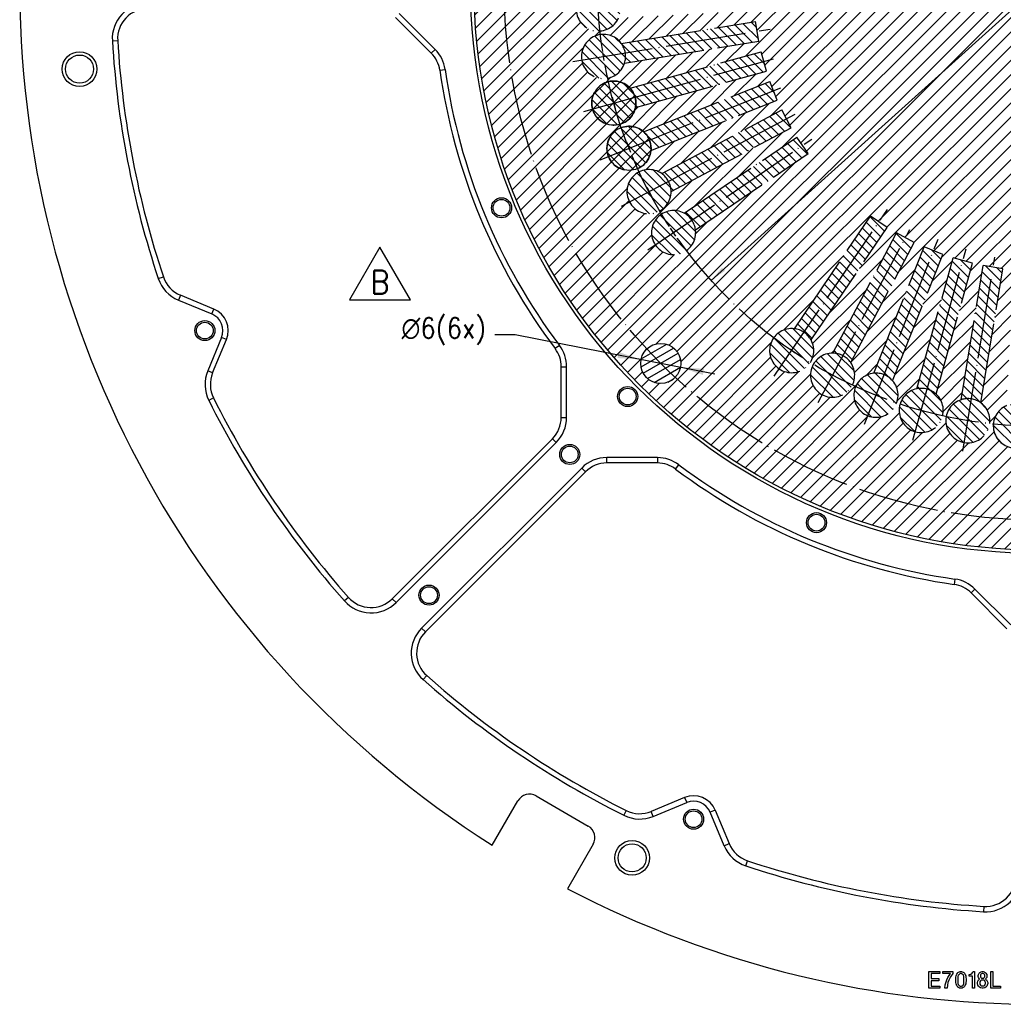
# Model space of a CAD drawing. Header units: inches. Extents: x -343 to 520, y -275 to 283.
# Tile 36 of 42: x 88 to 235, y -45 to 102. Entities that reach past the tile are written whole.
import ezdxf

# ---------------------------------------------------------------- set-up
doc = ezdxf.new("R2010")
doc.units = ezdxf.units.IN
doc.linetypes.add('DOT_CENTER', pattern=[14, 12, -1, 0, -1])
doc.layers.add('1', color=7, linetype='Continuous')
doc.styles.add('CONVERTER_11', font='txt.shx', dxfattribs={"width": 0.9})
doc.styles.add('CONVERTER_12', font='txt.shx', dxfattribs={"width": 0.63})
pattern_1 = [(135, (0, 0), (-0.7071068, -0.7071068), [])]

# ---------------------------------------------------------------- blocks, each defined once
blk = doc.blocks.new('*D162')
at = {"layer": '1', "color": 3, "linetype": 'Continuous'}
for p, q in [((161.64, 54.73), (158.64, 54.73)), ((191.53, 48.83), (161.64, 54.73))]:
    blk.add_line(p, q, dxfattribs=at)
at = {"layer": '1', "color": 3}
for points in [[(176.97, 51.24), (177.14, 52.14), (180.49, 51.01)], [(189.9, 49.63), (189.72, 48.72), (186.37, 49.85)]]:
    blk.add_solid(points, dxfattribs=at)
at = {"layer": '1', "color": 3, "insert": (144.68, 53.23), "char_height": 3, "attachment_point": 7, "rotation": 0.0001, "line_spacing_factor": 0.60024, "style": 'CONVERTER_11'}
blk.add_mtext('\\C3;{\\Fgdt;n}\\C3;6\\C3;(6x)', dxfattribs=at)
blk = doc.blocks.new('*D163')
at = {"layer": '1', "color": 3, "linetype": 'Continuous'}
for p, q in [((221.2, 124.61), (181.61, 161.68)), ((298.39, 52.32), (225.86, 120.24))]:
    blk.add_line(p, q, dxfattribs=at)
at = {"layer": '1', "color": 3}
for points in [[(184.48, 159.63), (183.85, 158.95), (181.61, 161.68)], [(295.52, 54.37), (296.15, 55.05), (298.39, 52.32)]]:
    blk.add_solid(points, dxfattribs=at)
at = {"layer": '1', "color": 3, "insert": (219.72, 120.92), "char_height": 3, "attachment_point": 7, "rotation": 0.0001, "line_spacing_factor": 0.60024, "style": 'CONVERTER_11'}
blk.add_mtext('\\C3;{\\Fgdt;n}\\C3;160', dxfattribs=at)
blk = doc.blocks.new('probecard_stiffener_1__3', base_point=(87.6, -45.4))
at = {"layer": '1', "linetype": 'Continuous'}
h = blk.add_hatch(dxfattribs=at)
h.set_pattern_fill('_USER', color=1, scale=1.5, angle=45, pattern_type=0)
h.set_pattern_definition([(45, (0, 0), (-1.06066, 1.06066), [])])
edge = h.paths.add_edge_path()
edge.add_arc((240, 107), 84.5, 0, 360)
h.paths.add_polyline_path([(218.581, 120.623), (228.481, 120.623), (228.481, 124.223), (218.581, 124.223)], flags=16)
h.paths.add_polyline_path([(212.72, 172.265), (223.324, 175.744), (221.865, 180.19), (211.261, 176.712)], flags=16)
h.paths.add_polyline_path([(252.329, 175.074), (259.962, 178.893), (258.19, 182.435), (250.557, 178.615)], flags=16)
edge = h.paths.add_edge_path(flags=16)
edge.add_arc((240, 27), 3, 0, 360)
edge = h.paths.add_edge_path(flags=16)
edge.add_arc((183.431, 50.431), 3, 0, 360)
edge = h.paths.add_edge_path(flags=16)
edge.add_arc((160, 107), 3, 0, 360)
edge = h.paths.add_edge_path(flags=16)
edge.add_arc((178.677, 82.597), 3.3, 0, 360)
edge = h.paths.add_edge_path(flags=16)
edge.add_arc((176.4, 89.362), 3.3, 0, 360)
edge = h.paths.add_edge_path(flags=16)
edge.add_arc((320, 107), 3, 0, 360)
edge = h.paths.add_edge_path(flags=16)
edge.add_arc((240, 187), 3, 0, 360)
edge = h.paths.add_edge_path(flags=16)
edge.add_arc((296.569, 163.569), 3, 0, 360)
edge = h.paths.add_edge_path(flags=16)
edge.add_line((203.775, 129.715), (205.457, 132.199))
edge.add_line((205.457, 132.199), (188.623, 143.596))
edge.add_arc((185.348, 144.002), 3.3, 352.93569, 658.86431)
edge.add_line((186.941, 141.112), (203.775, 129.715))
edge = h.paths.add_edge_path(flags=16)
edge.add_line((201.534, 125.669), (202.938, 128.321))
edge.add_line((202.938, 128.321), (184.971, 137.834))
edge.add_arc((181.671, 137.883), 3.3, 359.13569, 665.06431)
edge.add_line((183.567, 135.182), (201.534, 125.669))
edge = h.paths.add_edge_path(flags=16)
edge.add_line((199.743, 121.406), (200.852, 124.193))
edge.add_line((200.852, 124.193), (181.963, 131.71))
edge.add_arc((178.677, 131.403), 3.3, 5.33569, 311.26431)
edge.add_line((180.854, 128.923), (199.743, 121.406))
edge = h.paths.add_edge_path(flags=16)
edge.add_line((198.422, 116.974), (199.224, 119.865))
edge.add_line((199.224, 119.865), (179.634, 125.298))
edge.add_arc((176.4, 124.638), 3.3, 11.53569, 317.46431)
edge.add_line((178.832, 122.407), (198.422, 116.974))
edge = h.paths.add_edge_path(flags=16)
edge.add_line((197.588, 112.425), (198.073, 115.386))
edge.add_line((198.073, 115.386), (178.011, 118.671))
edge.add_arc((174.868, 117.666), 3.3, 17.73569, 323.66431)
edge.add_line((177.526, 115.711), (197.588, 112.425))
edge = h.paths.add_edge_path(flags=16)
edge.add_line((197.25, 107.813), (197.413, 110.809))
edge.add_line((197.413, 110.809), (177.113, 111.908))
edge.add_arc((174.097, 110.569), 3.3, 23.93569, 329.86431)
edge.add_line((176.951, 108.912), (197.25, 107.813))
edge = h.paths.add_edge_path(flags=16)
edge.add_line((197.413, 103.191), (197.25, 106.187))
edge.add_line((197.25, 106.187), (176.951, 105.088))
edge.add_arc((174.097, 103.431), 3.3, 30.13569, 336.06431)
edge.add_line((177.113, 102.092), (197.413, 103.191))
edge = h.paths.add_edge_path(flags=16)
edge.add_line((198.073, 98.614), (197.588, 101.575))
edge.add_line((197.588, 101.575), (177.526, 98.289))
edge.add_arc((174.868, 96.334), 3.3, 36.33569, 342.26431)
edge.add_line((178.011, 95.329), (198.073, 98.614))
edge = h.paths.add_edge_path(flags=16)
edge.add_line((199.224, 94.135), (198.422, 97.026))
edge.add_line((198.422, 97.026), (178.832, 91.593))
edge.add_arc((176.4, 89.362), 3.3, 42.53569, 348.46431)
edge.add_line((179.634, 88.702), (199.224, 94.135))
edge = h.paths.add_edge_path(flags=16)
edge.add_line((200.852, 89.807), (199.743, 92.594))
edge.add_line((199.743, 92.594), (180.854, 85.077))
edge.add_arc((178.677, 82.597), 3.3, 48.73569, 354.66431)
edge.add_line((181.963, 82.29), (200.852, 89.807))
edge = h.paths.add_edge_path(flags=16)
edge.add_line((202.938, 85.679), (201.534, 88.331))
edge.add_line((201.534, 88.331), (183.567, 78.818))
edge.add_arc((181.671, 76.117), 3.3, 54.93569, 360.86431)
edge.add_line((184.971, 76.166), (202.938, 85.679))
edge = h.paths.add_edge_path(flags=16)
edge.add_line((205.457, 81.801), (203.775, 84.285))
edge.add_line((203.775, 84.285), (186.941, 72.888))
edge.add_arc((185.348, 69.998), 3.3, 61.13569, 367.06431)
edge.add_line((188.623, 70.404), (205.457, 81.801))
edge = h.paths.add_edge_path(flags=16)
edge.add_line((217.285, 70.775), (214.801, 72.457))
edge.add_line((214.801, 72.457), (203.404, 55.623))
edge.add_arc((202.998, 52.348), 3.3, 82.93569, 388.86431)
edge.add_line((205.888, 53.941), (217.285, 70.775))
edge = h.paths.add_edge_path(flags=16)
edge.add_line((221.331, 68.534), (218.679, 69.938))
edge.add_line((218.679, 69.938), (209.166, 51.971))
edge.add_arc((209.117, 48.671), 3.3, 89.13569, 395.06431)
edge.add_line((211.818, 50.567), (221.331, 68.534))
edge = h.paths.add_edge_path(flags=16)
edge.add_line((214.801, 141.543), (217.285, 143.225))
edge.add_line((217.285, 143.225), (205.888, 160.059))
edge.add_arc((202.998, 161.652), 3.3, 331.13569, 637.06431)
edge.add_line((203.404, 158.377), (214.801, 141.543))
edge = h.paths.add_edge_path(flags=16)
edge.add_line((218.679, 144.062), (221.331, 145.466))
edge.add_line((221.331, 145.466), (211.818, 163.433))
edge.add_arc((209.117, 165.329), 3.3, 324.93569, 630.86431)
edge.add_line((209.166, 162.029), (218.679, 144.062))
edge = h.paths.add_edge_path(flags=16)
edge.add_line((222.807, 146.148), (225.594, 147.257))
edge.add_line((225.594, 147.257), (218.077, 166.146))
edge.add_arc((215.597, 168.323), 3.3, 318.73569, 624.66431)
edge.add_line((215.29, 165.037), (222.807, 146.148))
edge = h.paths.add_edge_path(flags=16)
edge.add_line((227.135, 147.776), (230.026, 148.578))
edge.add_line((230.026, 148.578), (224.593, 168.168))
edge.add_arc((222.362, 170.6), 3.3, 312.53569, 618.46431)
edge.add_line((221.702, 167.366), (227.135, 147.776))
edge = h.paths.add_edge_path(flags=16)
edge.add_line((231.614, 148.927), (234.575, 149.412))
edge.add_line((234.575, 149.412), (231.289, 169.474))
edge.add_arc((229.334, 172.132), 3.3, 306.33569, 612.26431)
edge.add_line((228.329, 168.989), (231.614, 148.927))
edge = h.paths.add_edge_path(flags=16)
edge.add_line((236.191, 149.587), (235.092, 169.887))
edge.add_arc((236.431, 172.903), 3.3, -59.86431, 246.06431, ccw=False)
edge.add_line((238.088, 170.049), (239.187, 149.75))
edge.add_line((239.187, 149.75), (236.191, 149.587))
edge = h.paths.add_edge_path(flags=16)
edge.add_line((243.025, 125.864), (242.525, 125.891))
edge.add_line((242.525, 125.891), (243.809, 149.587))
edge.add_line((243.809, 149.587), (244.908, 169.887))
edge.add_arc((243.569, 172.903), 3.3, 293.93569, 599.86431)
edge.add_line((241.912, 170.049), (240.813, 149.75))
edge.add_line((240.813, 149.75), (239.53, 126.053))
edge.add_line((239.53, 126.053), (239.03, 126.08))
edge.add_line((239.03, 126.08), (238.76, 121.088))
edge.add_line((238.76, 121.088), (239.704, 120.035))
edge.add_line((239.704, 120.035), (241.702, 119.927))
edge.add_line((241.702, 119.927), (242.754, 120.871))
edge.add_line((242.754, 120.871), (243.025, 125.864))
edge = h.paths.add_edge_path(flags=16)
edge.add_arc((250.666, 172.132), 3.3, 287.73569, 593.66431)
edge.add_line((248.711, 169.474), (245.425, 149.412))
edge.add_line((245.425, 149.412), (248.386, 148.927))
edge.add_line((248.386, 148.927), (251.671, 168.989))
edge = h.paths.add_edge_path(flags=16)
edge.add_arc((257.638, 170.6), 3.3, 281.53569, 587.46431)
edge.add_line((255.407, 168.168), (249.974, 148.578))
edge.add_line((249.974, 148.578), (252.865, 147.776))
edge.add_line((252.865, 147.776), (258.298, 167.366))
edge = h.paths.add_edge_path(flags=16)
edge.add_arc((264.403, 168.323), 3.3, 275.33569, 581.26431)
edge.add_line((261.923, 166.146), (254.406, 147.257))
edge.add_line((254.406, 147.257), (257.193, 146.148))
edge.add_line((257.193, 146.148), (264.71, 165.037))
edge = h.paths.add_edge_path(flags=16)
edge.add_arc((270.883, 165.329), 3.3, 269.13569, 575.06431)
edge.add_line((268.182, 163.433), (258.669, 145.466))
edge.add_line((258.669, 145.466), (261.321, 144.062))
edge.add_line((261.321, 144.062), (270.834, 162.029))
edge = h.paths.add_edge_path(flags=16)
edge.add_arc((277.002, 161.652), 3.3, 262.93569, 568.86431)
edge.add_line((274.112, 160.059), (262.715, 143.225))
edge.add_line((262.715, 143.225), (265.199, 141.543))
edge.add_line((265.199, 141.543), (276.596, 158.377))
edge = h.paths.add_edge_path(flags=16)
edge.add_line((225.594, 66.743), (222.807, 67.852))
edge.add_line((222.807, 67.852), (215.29, 48.963))
edge.add_arc((215.597, 45.677), 3.3, 95.33569, 401.26431)
edge.add_line((218.077, 47.854), (225.594, 66.743))
edge = h.paths.add_edge_path(flags=16)
edge.add_line((224.593, 45.832), (230.026, 65.422))
edge.add_line((230.026, 65.422), (227.135, 66.224))
edge.add_line((227.135, 66.224), (221.702, 46.634))
edge.add_arc((222.362, 43.4), 3.3, 101.53569, 407.46431)
edge = h.paths.add_edge_path(flags=16)
edge.add_line((231.289, 44.526), (234.575, 64.588))
edge.add_line((234.575, 64.588), (231.614, 65.073))
edge.add_line((231.614, 65.073), (228.329, 45.011))
edge.add_arc((229.334, 41.868), 3.3, 107.73569, 413.66431)
edge = h.paths.add_edge_path(flags=16)
edge.add_line((238.088, 43.951), (239.187, 64.25))
edge.add_line((239.187, 64.25), (236.191, 64.413))
edge.add_line((236.191, 64.413), (235.092, 44.113))
edge.add_arc((236.431, 41.097), 3.3, 113.93569, 419.86431)
edge = h.paths.add_edge_path(flags=16)
edge.add_line((244.908, 44.113), (243.809, 64.413))
edge.add_line((243.809, 64.413), (240.813, 64.25))
edge.add_line((240.813, 64.25), (241.912, 43.951))
edge.add_arc((243.569, 41.097), 3.3, 120.13569, 426.06431)
edge = h.paths.add_edge_path(flags=16)
edge.add_line((251.671, 45.011), (248.386, 65.073))
edge.add_line((248.386, 65.073), (245.425, 64.588))
edge.add_line((245.425, 64.588), (248.711, 44.526))
edge.add_arc((250.666, 41.868), 3.3, 126.33569, 432.26431)
edge = h.paths.add_edge_path(flags=16)
edge.add_line((258.298, 46.634), (252.865, 66.224))
edge.add_line((252.865, 66.224), (249.974, 65.422))
edge.add_line((249.974, 65.422), (255.407, 45.832))
edge.add_arc((257.638, 43.4), 3.3, 132.53569, 438.46431)
edge = h.paths.add_edge_path(flags=16)
edge.add_arc((264.403, 45.677), 3.3, 138.73569, 444.66431)
edge.add_line((264.71, 48.963), (257.193, 67.852))
edge.add_line((257.193, 67.852), (254.406, 66.743))
edge.add_line((254.406, 66.743), (261.923, 47.854))
edge = h.paths.add_edge_path(flags=16)
edge.add_arc((270.883, 48.671), 3.3, 144.93569, 450.86431)
edge.add_line((270.834, 51.971), (261.321, 69.938))
edge.add_line((261.321, 69.938), (258.669, 68.534))
edge.add_line((258.669, 68.534), (268.182, 50.567))
edge = h.paths.add_edge_path(flags=16)
edge.add_arc((277.002, 52.348), 3.3, 151.13569, 457.06431)
edge.add_line((276.596, 55.623), (265.199, 72.457))
edge.add_line((265.199, 72.457), (262.715, 70.775))
edge.add_line((262.715, 70.775), (274.112, 53.941))
edge = h.paths.add_edge_path(flags=16)
edge.add_arc((294.652, 69.998), 3.3, 172.93569, 478.86431)
edge.add_line((293.059, 72.888), (276.225, 84.285))
edge.add_line((276.225, 84.285), (274.543, 81.801))
edge.add_line((274.543, 81.801), (291.377, 70.404))
edge = h.paths.add_edge_path(flags=16)
edge.add_arc((298.329, 76.117), 3.3, 179.13569, 485.06431)
edge.add_line((296.433, 78.818), (278.466, 88.331))
edge.add_line((278.466, 88.331), (277.062, 85.679))
edge.add_line((277.062, 85.679), (295.029, 76.166))
edge = h.paths.add_edge_path(flags=16)
edge.add_arc((301.323, 82.597), 3.3, 185.33569, 491.26431)
edge.add_line((299.146, 85.077), (280.257, 92.594))
edge.add_line((280.257, 92.594), (279.148, 89.807))
edge.add_line((279.148, 89.807), (298.037, 82.29))
edge = h.paths.add_edge_path(flags=16)
edge.add_arc((303.6, 89.362), 3.3, 191.53569, 497.46431)
edge.add_line((301.168, 91.593), (281.578, 97.026))
edge.add_line((281.578, 97.026), (280.776, 94.135))
edge.add_line((280.776, 94.135), (300.366, 88.702))
edge = h.paths.add_edge_path(flags=16)
edge.add_arc((305.132, 96.334), 3.3, 197.73569, 503.66431)
edge.add_line((302.474, 98.289), (282.412, 101.575))
edge.add_line((282.412, 101.575), (281.927, 98.614))
edge.add_line((281.927, 98.614), (301.989, 95.329))
edge = h.paths.add_edge_path(flags=16)
edge.add_arc((305.903, 103.431), 3.3, 203.93569, 509.86431)
edge.add_line((303.049, 105.088), (282.75, 106.187))
edge.add_line((282.75, 106.187), (282.587, 103.191))
edge.add_line((282.587, 103.191), (302.887, 102.092))
edge = h.paths.add_edge_path(flags=16)
edge.add_arc((305.903, 110.569), 3.3, 210.13569, 516.06431)
edge.add_line((302.887, 111.908), (282.587, 110.809))
edge.add_line((282.587, 110.809), (282.75, 107.813))
edge.add_line((282.75, 107.813), (303.049, 108.912))
edge = h.paths.add_edge_path(flags=16)
edge.add_arc((305.132, 117.666), 3.3, 216.33569, 522.26431)
edge.add_line((301.989, 118.671), (281.927, 115.386))
edge.add_line((281.927, 115.386), (282.412, 112.425))
edge.add_line((282.412, 112.425), (302.474, 115.711))
edge = h.paths.add_edge_path(flags=16)
edge.add_arc((303.6, 124.638), 3.3, 222.53569, 528.46431)
edge.add_line((300.366, 125.298), (280.776, 119.865))
edge.add_line((280.776, 119.865), (281.578, 116.974))
edge.add_line((281.578, 116.974), (301.168, 122.407))
edge = h.paths.add_edge_path(flags=16)
edge.add_arc((301.323, 131.403), 3.3, 228.73569, 534.66431)
edge.add_line((298.037, 131.71), (279.148, 124.193))
edge.add_line((279.148, 124.193), (280.257, 121.406))
edge.add_line((280.257, 121.406), (299.146, 128.923))
edge = h.paths.add_edge_path(flags=16)
edge.add_arc((298.329, 137.883), 3.3, 234.93569, 540.86431)
edge.add_line((295.029, 137.834), (277.062, 128.321))
edge.add_line((277.062, 128.321), (278.466, 125.669))
edge.add_line((278.466, 125.669), (296.433, 135.182))
edge = h.paths.add_edge_path(flags=16)
edge.add_arc((294.652, 144.002), 3.3, 241.13569, 547.06431)
edge.add_line((291.377, 143.596), (274.543, 132.199))
edge.add_line((274.543, 132.199), (276.225, 129.715))
edge.add_line((276.225, 129.715), (293.059, 141.112))
h = blk.add_hatch(dxfattribs=at)
h.set_pattern_fill('_USER', color=1, angle=135, pattern_type=0)
h.set_pattern_definition(pattern_1)
edge = h.paths.add_edge_path()
edge.add_arc((174.097, 103.431), 3.3, 336.06431, 390.13569)
edge.add_arc((174.097, 103.431), 3.3, 30.13569, 336.06431)
h = blk.add_hatch(dxfattribs=at)
h.set_pattern_fill('_USER', color=1, angle=135, pattern_type=0)
h.set_pattern_definition(pattern_1)
edge = h.paths.add_edge_path()
edge.add_arc((174.868, 96.334), 3.3, -17.73569, 36.33569, ccw=False)
edge.add_line((178.011, 95.329), (198.073, 98.614))
edge.add_line((198.073, 98.614), (197.588, 101.575))
edge.add_line((197.588, 101.575), (177.526, 98.289))
h = blk.add_hatch(dxfattribs=at)
h.set_pattern_fill('_USER', color=1, angle=135, pattern_type=0)
h.set_pattern_definition(pattern_1)
edge = h.paths.add_edge_path()
edge.add_arc((174.868, 96.334), 3.3, 342.26431, 396.33569)
edge.add_arc((174.868, 96.334), 3.3, 36.33569, 342.26431)
h = blk.add_hatch(dxfattribs=at)
h.set_pattern_fill('_USER', color=1, angle=135, pattern_type=0)
h.set_pattern_definition(pattern_1)
edge = h.paths.add_edge_path()
edge.add_arc((176.4, 89.362), 3.3, -11.53569, 42.53569, ccw=False)
edge.add_line((179.634, 88.702), (199.224, 94.135))
edge.add_line((199.224, 94.135), (198.422, 97.026))
edge.add_line((198.422, 97.026), (178.832, 91.593))
h = blk.add_hatch(dxfattribs=at)
h.set_pattern_fill('_USER', color=1, angle=135, pattern_type=0)
h.set_pattern_definition(pattern_1)
edge = h.paths.add_edge_path()
edge.add_arc((176.4, 89.362), 3.3, 348.46431, 402.53569)
edge.add_arc((176.4, 89.362), 3.3, 42.53569, 348.46431)
h = blk.add_hatch(dxfattribs=at)
h.set_pattern_fill('_USER', color=1, angle=135, pattern_type=0)
h.set_pattern_definition(pattern_1)
edge = h.paths.add_edge_path()
edge.add_arc((178.677, 82.597), 3.3, -5.33569, 48.73569, ccw=False)
edge.add_line((181.963, 82.29), (200.852, 89.807))
edge.add_line((200.852, 89.807), (199.743, 92.594))
edge.add_line((199.743, 92.594), (180.854, 85.077))
h = blk.add_hatch(dxfattribs=at)
h.set_pattern_fill('_USER', color=1, angle=135, pattern_type=0)
h.set_pattern_definition(pattern_1)
edge = h.paths.add_edge_path()
edge.add_arc((181.671, 76.117), 3.3, 0.86431, 54.93569, ccw=False)
edge.add_line((184.971, 76.166), (202.938, 85.679))
edge.add_line((202.938, 85.679), (201.534, 88.331))
edge.add_line((201.534, 88.331), (183.567, 78.818))
h = blk.add_hatch(dxfattribs=at)
h.set_pattern_fill('_USER', color=1, angle=135, pattern_type=0)
h.set_pattern_definition(pattern_1)
edge = h.paths.add_edge_path()
edge.add_arc((178.677, 82.597), 3.3, 354.66431, 408.73569)
edge.add_arc((178.677, 82.597), 3.3, 48.73569, 354.66431)
h = blk.add_hatch(dxfattribs=at)
h.set_pattern_fill('_USER', color=1, angle=135, pattern_type=0)
h.set_pattern_definition(pattern_1)
edge = h.paths.add_edge_path()
edge.add_arc((185.348, 69.998), 3.3, 7.06431, 61.13569, ccw=False)
edge.add_line((188.623, 70.404), (205.457, 81.801))
edge.add_line((205.457, 81.801), (203.775, 84.285))
edge.add_line((203.775, 84.285), (186.941, 72.888))
h = blk.add_hatch(dxfattribs=at)
h.set_pattern_fill('_USER', color=1, angle=135, pattern_type=0)
h.set_pattern_definition(pattern_1)
edge = h.paths.add_edge_path()
edge.add_arc((181.671, 76.117), 3.3, 0.86431, 54.93569)
edge.add_arc((181.671, 76.117), 3.3, 54.93569, 360.86431)
h = blk.add_hatch(dxfattribs=at)
h.set_pattern_fill('_USER', color=1, angle=135, pattern_type=0)
h.set_pattern_definition(pattern_1)
edge = h.paths.add_edge_path()
edge.add_arc((181.671, 76.117), 3.3, 0.86431, 54.93569)
edge.add_arc((181.671, 76.117), 3.3, 54.93569, 360.86431)
h = blk.add_hatch(dxfattribs=at)
h.set_pattern_fill('_USER', color=1, angle=135, pattern_type=0)
h.set_pattern_definition(pattern_1)
edge = h.paths.add_edge_path()
edge.add_arc((181.671, 76.117), 3.3, 0.86431, 54.93569)
edge.add_arc((181.671, 76.117), 3.3, 54.93569, 360.86431)
h = blk.add_hatch(dxfattribs=at)
h.set_pattern_fill('_USER', color=1, angle=135, pattern_type=0)
h.set_pattern_definition(pattern_1)
edge = h.paths.add_edge_path()
edge.add_arc((185.348, 69.998), 3.3, 7.06431, 61.13569)
edge.add_arc((185.348, 69.998), 3.3, 61.13569, 367.06431)
h = blk.add_hatch(dxfattribs=at)
h.set_pattern_fill('_USER', color=1, angle=135, pattern_type=0)
h.set_pattern_definition(pattern_1)
edge = h.paths.add_edge_path()
edge.add_arc((202.998, 52.348), 3.3, 28.86431, 82.93569, ccw=False)
edge.add_line((205.888, 53.941), (217.285, 70.775))
edge.add_line((217.285, 70.775), (214.801, 72.457))
edge.add_line((214.801, 72.457), (203.404, 55.623))
h = blk.add_hatch(dxfattribs=at)
h.set_pattern_fill('_USER', color=1, angle=135, pattern_type=0)
h.set_pattern_definition(pattern_1)
edge = h.paths.add_edge_path()
edge.add_arc((209.117, 48.671), 3.3, 35.06431, 89.13569, ccw=False)
edge.add_line((211.818, 50.567), (221.331, 68.534))
edge.add_line((221.331, 68.534), (218.679, 69.938))
edge.add_line((218.679, 69.938), (209.166, 51.971))
h = blk.add_hatch(dxfattribs=at)
h.set_pattern_fill('_USER', color=1, angle=135, pattern_type=0)
h.set_pattern_definition(pattern_1)
edge = h.paths.add_edge_path()
edge.add_arc((215.597, 45.677), 3.3, 41.26431, 95.33569, ccw=False)
edge.add_line((218.077, 47.854), (225.594, 66.743))
edge.add_line((225.594, 66.743), (222.807, 67.852))
edge.add_line((222.807, 67.852), (215.29, 48.963))
h = blk.add_hatch(dxfattribs=at)
h.set_pattern_fill('_USER', color=1, angle=135, pattern_type=0)
h.set_pattern_definition(pattern_1)
edge = h.paths.add_edge_path()
edge.add_arc((222.362, 43.4), 3.3, 47.46431, 101.53569, ccw=False)
edge.add_line((224.593, 45.832), (230.026, 65.422))
edge.add_line((230.026, 65.422), (227.135, 66.224))
edge.add_line((227.135, 66.224), (221.702, 46.634))
h = blk.add_hatch(dxfattribs=at)
h.set_pattern_fill('_USER', color=1, angle=135, pattern_type=0)
h.set_pattern_definition(pattern_1)
edge = h.paths.add_edge_path()
edge.add_arc((229.334, 41.868), 3.3, 53.66431, 107.73569, ccw=False)
edge.add_line((231.289, 44.526), (234.575, 64.588))
edge.add_line((234.575, 64.588), (231.614, 65.073))
edge.add_line((231.614, 65.073), (228.329, 45.011))
h = blk.add_hatch(dxfattribs=at)
h.set_pattern_fill('_USER', color=1, angle=135, pattern_type=0)
h.set_pattern_definition(pattern_1)
edge = h.paths.add_edge_path()
edge.add_arc((202.998, 52.348), 3.3, 82.93569, 388.86431)
edge.add_arc((202.998, 52.348), 3.3, 28.86431, 82.93569)
h = blk.add_hatch(dxfattribs=at)
h.set_pattern_fill('_USER', color=1, angle=30, pattern_type=0)
h.set_pattern_definition([(30, (0, 0), (-0.5, 0.8660254), [])])
edge = h.paths.add_edge_path()
edge.add_arc((183.431, 50.431), 3, 0, 360)
edge = h.paths.add_edge_path(flags=16)
edge.add_arc((183.431, 50.431), 0.05, 0, 360)
h = blk.add_hatch(dxfattribs=at)
h.set_pattern_fill('_USER', color=1, angle=135, pattern_type=0)
h.set_pattern_definition(pattern_1)
edge = h.paths.add_edge_path()
edge.add_arc((209.117, 48.671), 3.3, 89.13569, 395.06431)
edge.add_arc((209.117, 48.671), 3.3, 35.06431, 89.13569)
h = blk.add_hatch(dxfattribs=at)
h.set_pattern_fill('_USER', color=1, angle=135, pattern_type=0)
h.set_pattern_definition(pattern_1)
edge = h.paths.add_edge_path()
edge.add_arc((215.597, 45.677), 3.3, 95.33569, 401.26431)
edge.add_arc((215.597, 45.677), 3.3, 41.26431, 95.33569)
h = blk.add_hatch(dxfattribs=at)
h.set_pattern_fill('_USER', color=1, angle=135, pattern_type=0)
h.set_pattern_definition(pattern_1)
edge = h.paths.add_edge_path()
edge.add_arc((222.362, 43.4), 3.3, 101.53569, 407.46431)
edge.add_arc((222.362, 43.4), 3.3, 47.46431, 101.53569)
h = blk.add_hatch(dxfattribs=at)
h.set_pattern_fill('_USER', color=1, angle=135, pattern_type=0)
h.set_pattern_definition(pattern_1)
edge = h.paths.add_edge_path()
edge.add_arc((229.334, 41.868), 3.3, 107.73569, 413.66431)
edge.add_arc((229.334, 41.868), 3.3, 53.66431, 107.73569)
h = blk.add_hatch(dxfattribs=at)
h.set_pattern_fill('_USER', color=1, angle=135, pattern_type=0)
h.set_pattern_definition(pattern_1)
edge = h.paths.add_edge_path()
edge.add_arc((236.431, 41.097), 3.3, 113.93569, 419.86431)
edge.add_arc((236.431, 41.097), 3.3, 59.86431, 113.93569)
at = {"color": 7, "linetype": 'Continuous'}
for p, q in [((149.126, 96.824), (143.768, 102.182)), ((149.691, 97.39), (144.334, 102.748)), ((116.616, 58.571), (111.625, 60.639)), ((111.318, 59.9), (116.31, 57.832)), ((117.771, 54.304), (115.703, 49.313)), ((116.442, 49.007), (118.51, 53.998)), ((168.547, 42.361), (168.547, 49.938)), ((169.347, 42.361), (169.347, 49.938)), ((143.296, 15.246), (167.229, 39.179)), ((167.795, 38.613), (143.862, 14.68)), ((182.938, 36.347), (175.361, 36.347)), ((182.938, 35.547), (175.361, 35.547)), ((171.613, 34.795), (147.68, 10.862)), ((172.179, 34.229), (148.246, 10.296)), ((235.748, 11.334), (230.39, 16.691)), ((235.182, 10.768), (229.824, 16.126)), ((164.803, -14.245), (172.597, -18.745)), ((186.998, -14.49), (182.007, -16.558)), ((158.24, -21.612), (162.071, -14.977)), ((182.313, -17.297), (187.304, -15.229)), ((192.9, -21.682), (190.832, -16.69)), ((191.571, -16.384), (193.639, -21.375)), ((173.329, -21.477), (169.499, -28.112)), ((223.52, -43), (223.52, -40.5)), ((223.52, -40.5), (225.123, -40.5)), ((225.123, -40.812), (223.83, -40.812)), ((223.83, -40.812), (223.83, -41.562)), ((225.123, -40.5), (225.123, -40.812)), ((225.602, -40.5), (227.064, -40.5)), ((225.602, -40.812), (225.602, -40.5)), ((226.727, -40.812), (225.602, -40.812)), ((226.361, -41.375), (226.727, -40.812)), ((227.064, -40.781), (226.727, -41.312)), ((227.064, -40.5), (227.064, -40.781)), ((227.542, -41.344), (227.57, -41.156)), ((227.57, -41.156), (227.627, -41)), ((227.627, -41), (227.683, -40.875)), ((227.683, -40.875), (227.767, -40.75)), ((227.767, -40.75), (227.852, -40.656)), ((227.852, -41.219), (227.823, -41.562)), ((227.852, -40.656), (227.936, -40.594)), ((227.908, -41.062), (227.852, -41.219)), ((227.964, -40.969), (227.908, -41.062)), ((227.936, -40.594), (228.077, -40.531)), ((228.077, -40.875), (227.964, -40.969)), ((228.077, -40.531), (228.189, -40.5)), ((228.189, -40.812), (228.077, -40.875)), ((228.189, -40.5), (228.386, -40.5)), ((228.386, -40.812), (228.189, -40.812)), ((228.386, -40.5), (228.498, -40.531)), ((228.498, -40.875), (228.386, -40.812)), ((228.498, -40.531), (228.639, -40.594)), ((228.611, -40.969), (228.498, -40.875)), ((228.667, -41.062), (228.611, -40.969)), ((228.639, -40.594), (228.723, -40.656)), ((228.723, -41.219), (228.667, -41.062)), ((228.723, -40.656), (228.808, -40.75)), ((228.752, -41.562), (228.723, -41.219)), ((228.808, -40.75), (228.892, -40.875)), ((228.892, -40.875), (228.948, -41)), ((228.948, -41), (229.005, -41.156)), ((229.005, -41.156), (229.033, -41.344)), ((229.511, -41.187), (229.511, -40.938)), ((229.511, -40.938), (229.567, -40.938)), ((230.045, -41.187), (229.511, -41.187)), ((229.567, -40.938), (229.708, -40.906)), ((229.708, -40.906), (229.792, -40.875)), ((229.792, -40.875), (229.905, -40.812)), ((229.905, -40.812), (229.989, -40.719)), ((229.989, -40.719), (230.073, -40.594)), ((230.045, -43), (230.045, -41.187)), ((230.073, -40.594), (230.102, -40.5)), ((230.102, -40.5), (230.327, -40.5)), ((230.327, -40.5), (230.327, -43)), ((230.889, -41.094), (230.917, -40.938)), ((230.889, -41.219), (230.889, -41.094)), ((230.917, -41.375), (230.889, -41.219)), ((230.917, -40.938), (231.03, -40.75)), ((231.03, -40.75), (231.142, -40.625)), ((231.142, -40.625), (231.311, -40.531)), ((231.227, -41), (231.198, -41.094)), ((231.198, -41.094), (231.198, -41.219)), ((231.198, -41.219), (231.227, -41.312)), ((231.283, -40.906), (231.227, -41)), ((231.367, -40.844), (231.283, -40.906)), ((231.311, -40.531), (231.452, -40.5)), ((231.48, -40.812), (231.367, -40.844)), ((231.452, -40.5), (231.62, -40.5)), ((231.592, -40.812), (231.48, -40.812)), ((231.705, -40.844), (231.592, -40.812)), ((231.62, -40.5), (231.761, -40.531)), ((231.789, -40.906), (231.705, -40.844)), ((231.761, -40.531), (231.93, -40.625)), ((231.845, -41), (231.789, -40.906)), ((231.873, -41.094), (231.845, -41)), ((231.845, -41.312), (231.873, -41.219)), ((231.873, -41.219), (231.873, -41.094)), ((231.93, -40.625), (232.042, -40.75)), ((232.042, -40.75), (232.155, -40.938)), ((232.155, -40.938), (232.183, -41.094)), ((232.183, -41.219), (232.155, -41.375)), ((232.183, -41.094), (232.183, -41.219)), ((232.745, -43), (232.745, -40.5)), ((232.745, -40.5), (233.055, -40.5)), ((233.055, -40.5), (233.055, -42.688)), ((223.83, -41.562), (225.011, -41.562)), ((225.011, -41.875), (223.83, -41.875)), ((223.83, -41.875), (223.83, -42.688)), ((223.83, -42.688), (225.152, -42.688)), ((225.011, -41.562), (225.011, -41.875)), ((225.152, -42.688), (225.152, -43)), ((225.883, -43), (225.939, -42.5)), ((225.939, -42.5), (226.08, -42.031)), ((226.08, -42.031), (226.192, -41.75)), ((226.192, -41.75), (226.361, -41.375)), ((226.277, -42.531), (226.22, -43)), ((226.361, -42.156), (226.277, -42.531)), ((226.502, -41.781), (226.361, -42.156)), ((226.727, -41.312), (226.502, -41.781)), ((227.514, -41.625), (227.542, -41.344)), ((227.514, -41.875), (227.514, -41.625)), ((227.542, -42.156), (227.514, -41.875)), ((227.57, -42.344), (227.542, -42.156)), ((227.627, -42.5), (227.57, -42.344)), ((227.683, -42.625), (227.627, -42.5)), ((227.767, -42.75), (227.683, -42.625)), ((227.823, -41.562), (227.823, -41.937)), ((227.823, -41.937), (227.852, -42.281)), ((227.852, -42.281), (227.908, -42.437)), ((227.908, -42.437), (227.964, -42.531)), ((227.964, -42.531), (228.077, -42.625)), ((228.077, -42.625), (228.189, -42.688)), ((228.189, -42.688), (228.386, -42.688)), ((228.386, -42.688), (228.498, -42.625)), ((228.498, -42.625), (228.611, -42.531)), ((228.611, -42.531), (228.667, -42.437)), ((228.667, -42.437), (228.723, -42.281)), ((228.723, -42.281), (228.752, -41.937)), ((228.752, -41.937), (228.752, -41.562)), ((228.892, -42.625), (228.808, -42.75)), ((228.948, -42.5), (228.892, -42.625)), ((229.005, -42.344), (228.948, -42.5)), ((229.033, -42.156), (229.005, -42.344)), ((229.033, -41.344), (229.061, -41.625)), ((229.061, -41.875), (229.033, -42.156)), ((229.061, -41.625), (229.061, -41.875)), ((230.777, -42.156), (230.833, -41.937)), ((230.777, -42.313), (230.777, -42.156)), ((230.833, -42.531), (230.777, -42.313)), ((230.833, -41.937), (230.945, -41.75)), ((230.917, -42.688), (230.833, -42.531)), ((231.03, -41.562), (230.917, -41.375)), ((231.058, -42.844), (230.917, -42.688)), ((230.945, -41.75), (231.086, -41.625)), ((231.086, -41.625), (231.03, -41.562)), ((231.142, -42.031), (231.114, -42.156)), ((231.114, -42.156), (231.114, -42.281)), ((231.114, -42.281), (231.142, -42.406)), ((231.227, -41.906), (231.142, -42.031)), ((231.142, -42.406), (231.227, -42.531)), ((231.227, -41.312), (231.283, -41.406)), ((231.339, -41.812), (231.227, -41.906)), ((231.227, -42.531), (231.339, -42.625)), ((231.283, -41.406), (231.367, -41.469)), ((231.48, -41.781), (231.339, -41.812)), ((231.339, -42.625), (231.48, -42.656)), ((231.367, -41.469), (231.48, -41.5)), ((231.48, -41.5), (231.592, -41.5)), ((231.592, -41.781), (231.48, -41.781)), ((231.48, -42.656), (231.592, -42.656)), ((231.592, -41.5), (231.705, -41.469)), ((231.733, -41.812), (231.592, -41.781)), ((231.592, -42.656), (231.733, -42.625)), ((231.705, -41.469), (231.789, -41.406)), ((231.845, -41.906), (231.733, -41.812)), ((231.733, -42.625), (231.845, -42.531)), ((231.789, -41.406), (231.845, -41.312)), ((231.93, -42.031), (231.845, -41.906)), ((231.845, -42.531), (231.93, -42.406)), ((231.958, -42.156), (231.93, -42.031)), ((231.93, -42.406), (231.958, -42.281)), ((231.958, -42.281), (231.958, -42.156)), ((232.042, -41.562), (231.986, -41.625)), ((231.986, -41.625), (232.127, -41.75)), ((232.155, -42.688), (232.014, -42.844)), ((232.155, -41.375), (232.042, -41.562)), ((232.127, -41.75), (232.239, -41.937)), ((232.239, -42.531), (232.155, -42.688)), ((232.239, -41.937), (232.295, -42.156)), ((232.295, -42.313), (232.239, -42.531)), ((232.295, -42.156), (232.295, -42.313)), ((233.055, -42.688), (234.236, -42.688)), ((234.236, -42.688), (234.236, -43)), ((225.152, -43), (223.52, -43)), ((226.22, -43), (225.883, -43)), ((227.852, -42.844), (227.767, -42.75)), ((227.936, -42.906), (227.852, -42.844)), ((228.077, -42.969), (227.936, -42.906)), ((228.189, -43), (228.077, -42.969)), ((228.386, -43), (228.189, -43)), ((228.498, -42.969), (228.386, -43)), ((228.639, -42.906), (228.498, -42.969)), ((228.723, -42.844), (228.639, -42.906)), ((228.808, -42.75), (228.723, -42.844)), ((230.327, -43), (230.045, -43)), ((231.227, -42.937), (231.058, -42.844)), ((231.452, -43), (231.227, -42.937)), ((231.62, -43), (231.452, -43)), ((231.845, -42.937), (231.62, -43)), ((232.014, -42.844), (231.845, -42.937)), ((234.236, -43), (232.745, -43))]:
    blk.add_line(p, q, dxfattribs=at)
at = {"color": 1, "linetype": 'Continuous'}
for p, q in [((101.449, 98.682), (102.248, 98.73)), ((149.691, 97.39), (149.126, 96.824)), ((150.399, 94.275), (151.191, 94.387)), ((108.318, 63.121), (109.077, 63.374)), ((111.625, 60.639), (111.318, 59.9)), ((116.31, 57.832), (116.616, 58.571)), ((118.51, 53.998), (117.771, 54.304)), ((168.284, 53.121), (167.645, 52.641)), ((116.442, 49.007), (115.703, 49.313)), ((168.547, 49.938), (169.347, 49.938)), ((116.575, 45.272), (115.86, 44.914)), ((168.547, 42.361), (169.347, 42.361)), ((167.795, 38.613), (167.229, 39.179)), ((175.361, 35.547), (175.361, 36.347)), ((182.938, 36.347), (182.938, 35.547)), ((171.613, 34.795), (172.179, 34.229)), ((185.641, 34.645), (186.121, 35.284)), ((227.387, 18.191), (227.275, 17.399)), ((229.824, 16.126), (230.39, 16.691)), ((136.747, 15.442), (136.149, 14.911)), ((143.862, 14.68), (143.296, 15.246)), ((148.246, 10.296), (147.68, 10.862)), ((147.911, 3.149), (148.442, 3.747)), ((186.998, -14.49), (187.304, -15.229)), ((178.272, -16.425), (177.914, -17.14)), ((182.313, -17.297), (182.007, -16.558)), ((191.571, -16.384), (190.832, -16.69)), ((192.9, -21.682), (193.639, -21.375)), ((196.121, -24.682), (196.374, -23.923)), ((231.73, -30.752), (231.682, -31.551))]:
    blk.add_line(p, q, dxfattribs=at)
at = {"color": 7, "linetype": 'Continuous'}
for centre, radius in [((240, 107), 85), ((240, 107), 84.5), ((96.548, 94.45), 2.6), ((96.548, 94.45), 2.1), ((159.622, 73.707), 1.5), ((159.622, 73.707), 1.25), ((115.276, 55.338), 1.5), ((115.276, 55.338), 1.25), ((183.431, 50.431), 3), ((178.482, 45.482), 1.5), ((178.482, 45.482), 1.25), ((169.82, 36.82), 1.5), ((169.82, 36.82), 1.25), ((206.707, 26.622), 1.5), ((206.707, 26.622), 1.25), ((148.783, 15.783), 1.5), ((148.783, 15.783), 1.25), ((188.338, -17.724), 1.5), ((188.338, -17.724), 1.25), ((179.143, -23.508), 2.6), ((179.143, -23.508), 2.1)]:
    blk.add_circle(centre, radius, dxfattribs=at)
at = {"color": 1, "linetype": 'Continuous'}
blk.add_circle((183.431, 50.431), 0.05, dxfattribs=at)
at = {"color": 7, "linetype": 'Continuous'}
for centre, radius, start, end in [((240, 107), 152.4, 178.44446, 237.55554), ((106.74, 99), 5.3, 90, 183.43551), ((106.74, 99), 4.5, 90, 183.43551), ((240, 107), 138.8, 183.43551, 198.42926), ((240, 107), 138, 183.43551, 198.42926), ((145.944, 93.642), 5.3, 8.08304, 45), ((145.944, 93.642), 4.5, 8.08304, 45), ((240, 107), 90.5, 188.08304, 216.91696), ((240, 107), 89.7, 188.08304, 216.91696), ((113.347, 64.796), 4.5, 198.42926, 247.5), ((113.347, 64.796), 5.3, 198.42926, 247.5), ((115.276, 55.338), 2.7, 337.5, 67.5), ((115.276, 55.338), 3.5, 337.5, 67.5), ((164.047, 49.938), 5.3, 360, 36.91696), ((164.047, 49.938), 4.5, 360, 36.91696), ((120.6, 47.285), 5.3, 157.5, 206.57074), ((120.6, 47.285), 4.5, 157.5, 206.57074), ((240, 107), 138.8, 206.57074, 221.56449), ((240, 107), 138, 206.57074, 221.56449), ((164.047, 42.361), 4.5, 315, 360), ((164.047, 42.361), 5.3, 315, 360), ((175.361, 31.047), 5.3, 90, 135), ((175.361, 31.047), 4.5, 90, 135), ((182.938, 31.047), 5.3, 53.08304, 90), ((182.938, 31.047), 4.5, 53.08304, 90), ((240, 107), 90.5, 233.08304, 261.91696), ((240, 107), 89.7, 233.08304, 261.91696), ((226.642, 12.944), 5.3, 45, 81.91696), ((226.642, 12.944), 4.5, 45, 81.91696), ((140.114, 18.428), 5.3, 221.56449, 315), ((140.114, 18.428), 4.5, 221.56449, 315), ((151.428, 7.114), 5.3, 135, 228.43551), ((151.428, 7.114), 4.5, 135, 228.43551), ((240, 107), 138.8, 228.43551, 243.42926), ((240, 107), 138, 228.43551, 243.42926), ((163.803, -15.977), 2, 60, 150), ((188.338, -17.724), 3.5, 22.5, 112.5), ((188.338, -17.724), 2.7, 22.5, 112.5), ((180.285, -12.4), 5.3, 243.42926, 292.5), ((180.285, -12.4), 4.5, 243.42926, 292.5), ((171.597, -20.477), 2, 330, 60), ((197.796, -19.653), 5.3, 202.5, 251.57074), ((197.796, -19.653), 4.5, 202.5, 251.57074), ((240, 107), 138.8, 251.57074, 266.56449), ((240, 107), 138, 251.57074, 266.56449), ((232, -26.26), 5.3, 266.56449, 0), ((232, -26.26), 4.5, 266.56449, 0), ((240, 107), 152.4, 242.44446, 297.55554)]:
    blk.add_arc(centre, radius, start, end, dxfattribs=at)
at = {"layer": '1', "color": 1, "linetype": 'DOT_CENTER'}
for p, q in [((170.298, 95.586), (199.783, 100.414)), ((177.526, 98.289), (197.588, 101.575)), ((198.073, 98.614), (197.588, 101.575)), ((178.011, 95.329), (198.073, 98.614)), ((174.97, 95.726), (174.765, 96.941)), ((177.787, 89.747), (200.269, 95.981)), ((178.832, 91.593), (198.422, 97.026)), ((199.224, 94.135), (198.422, 97.026)), ((179.634, 88.702), (199.224, 94.135)), ((180.854, 85.077), (199.743, 92.594)), ((201.324, 91.609), (182.979, 84.309)), ((200.852, 89.807), (199.743, 92.594)), ((171.939, 88.125), (180.862, 90.6)), ((176.152, 90.257), (176.622, 88.565)), ((181.963, 82.29), (200.852, 89.807)), ((183.567, 78.818), (201.534, 88.331)), ((203.458, 87.652), (185.763, 78.283)), ((202.938, 85.679), (201.534, 88.331)), ((184.971, 76.166), (202.938, 85.679)), ((174.375, 80.885), (182.979, 84.309)), ((181.514, 67.402), (206.018, 83.992)), ((186.941, 72.888), (203.775, 84.285)), ((205.457, 81.801), (203.775, 84.285)), ((178.299, 83.548), (178.897, 82.046)), ((188.623, 70.404), (205.457, 81.801)), ((177.58, 73.95), (185.763, 78.283)), ((181.321, 76.778), (182.073, 75.358)), ((200.402, 48.514), (217.298, 73.47)), ((203.404, 55.623), (214.801, 72.457)), ((217.285, 70.775), (214.801, 72.457)), ((185.701, 69.482), (184.885, 70.675)), ((205.888, 53.941), (217.285, 70.775)), ((206.95, 44.58), (220.651, 70.455)), ((209.166, 51.971), (218.679, 69.938)), ((221.331, 68.534), (218.679, 69.938)), ((211.818, 50.567), (221.331, 68.534)), ((213.885, 41.375), (224.882, 69.01)), ((215.29, 48.963), (222.807, 67.852)), ((225.594, 66.743), (222.807, 67.852)), ((218.077, 47.854), (225.594, 66.743)), ((221.125, 38.939), (229.061, 67.554)), ((228.586, 37.298), (233.342, 66.341)), ((221.702, 46.634), (227.135, 66.224)), ((224.593, 45.832), (230.026, 65.422)), ((230.026, 65.422), (227.135, 66.224)), ((228.329, 45.011), (231.614, 65.073)), ((234.575, 64.588), (231.614, 65.073)), ((231.289, 44.526), (234.575, 64.588)), ((203.543, 51.983), (202.71, 52.541)), ((209.619, 48.408), (208.707, 48.886)), ((216.135, 45.466), (215.166, 45.846)), ((222.884, 43.258), (221.884, 43.531)), ((229.91, 41.776), (228.861, 41.943))]:
    blk.add_line(p, q, dxfattribs=at)
for centre, radius in [((240, 107), 80), ((176.4, 89.362), 3.3), ((178.677, 82.597), 3.3)]:
    blk.add_circle(centre, radius, dxfattribs=at)
for centre, start, end in [((174.097, 103.431), 30.13569, 336.06431), ((174.868, 96.334), 36.33569, 342.26431), ((174.868, 96.334), 342.26431, 36.33569), ((176.4, 89.362), 42.53569, 348.46431), ((176.4, 89.362), 348.46431, 42.53569), ((178.677, 82.597), 48.73569, 354.66431), ((178.677, 82.597), 354.66431, 48.73569), ((181.671, 76.117), 54.93569, 0.86431), ((181.671, 76.117), 0.86431, 54.93569), ((185.348, 69.998), 61.13569, 7.06431), ((185.348, 69.998), 7.06431, 61.13569), ((202.998, 52.348), 82.93569, 28.86431), ((202.998, 52.348), 28.86431, 82.93569), ((209.117, 48.671), 89.13569, 35.06431), ((209.117, 48.671), 35.06431, 89.13569), ((215.597, 45.677), 95.33569, 41.26431), ((215.597, 45.677), 41.26431, 95.33569), ((222.362, 43.4), 101.53569, 47.46431), ((222.362, 43.4), 47.46431, 101.53569), ((229.334, 41.868), 107.73569, 53.66431), ((229.334, 41.868), 53.66431, 107.73569), ((236.431, 41.097), 113.93569, 59.86431)]:
    blk.add_arc(centre, 3.3, start, end, dxfattribs=at)
at = {"layer": '1'}
for name in ['*D163', '*D162']:
    blk.add_blockref(name, (0, 0), dxfattribs=at)
blk = doc.blocks.new('*D167')
at = {"layer": '1', "color": 3, "linetype": 'Continuous'}
for p, q in [((289.06, 151.15), (265.87, 130.29)), ((190.94, 62.85), (257.65, 122.89))]:
    blk.add_line(p, q, dxfattribs=at)
at = {"layer": '1', "color": 3}
for points in [[(287.42, 149.24), (286.98, 149.73), (289.06, 151.15)], [(192.58, 64.76), (193.02, 64.27), (190.94, 62.85)]]:
    blk.add_solid(points, dxfattribs=at)
at = {"layer": '1', "color": 3, "insert": (259.2, 122.26), "char_height": 3, "attachment_point": 7, "rotation": 41.9888, "line_spacing_factor": 0.60024, "style": 'CONVERTER_12'}
blk.add_mtext('\\C3; {\\Fgdt;n}\\C3;132', dxfattribs=at)
blk = doc.blocks.new('probe_card_stiffener_E7018-24155__4', base_point=(87.6, -45.4))
at = {"layer": '1', "color": 1, "linetype": 'DOT_CENTER'}
blk.add_circle((240, 107), 66, dxfattribs=at)
blk.add_blockref('probecard_stiffener_1__3', (87.6, -45.4))
at = {"layer": '1'}
blk.add_blockref('*D167', (0, 0), dxfattribs=at)
blk = doc.blocks.new('probe_card_stiffner_assy_E7018-64155__5', base_point=(87.6, -45.4))
blk.add_blockref('probe_card_stiffener_E7018-24155__4', (87.6, -45.4))
blk = doc.blocks.new('probe_card_assy__6', base_point=(87.6, -45.4))
blk.add_blockref('probe_card_stiffner_assy_E7018-64155__5', (87.6, -45.4))
blk = doc.blocks.new('front2', base_point=(240, 107))
blk.add_blockref('probe_card_assy__6', (87.6, -45.4))
blk = doc.blocks.new('REV_TRIANGLE__8', base_point=(141.45, 62.58))
at = {"layer": '1', "color": 3, "linetype": 'Continuous'}
for p, q in [((141.45, 67.83), (136.9, 59.95)), ((146, 59.95), (141.45, 67.83)), ((136.9, 59.95), (146, 59.95))]:
    blk.add_line(p, q, dxfattribs=at)
at = {"layer": '1', "color": 3, "insert": (141.45, 62.58), "char_height": 3.5, "attachment_point": 5, "line_spacing_factor": 0.90036, "style": 'CONVERTER_11'}
blk.add_mtext('B', dxfattribs=at)
blk = doc.blocks.new('A-A__51', base_point=(-124.85, -73))
at = {"layer": '1'}
blk.add_blockref('REV_TRIANGLE__8', (141.45, 62.576), dxfattribs=at)
blk = doc.blocks.new('1')
for name, p in [('front2', (240, 107)), ('A-A__51', (-124.85, -73))]:
    blk.add_blockref(name, p)

msp = doc.modelspace()

# ---------------------------------------------------------------- block references
at = {"layer": '1'}
msp.add_blockref('1', (0, 0), dxfattribs=at)

doc.saveas('drawing.dxf')
